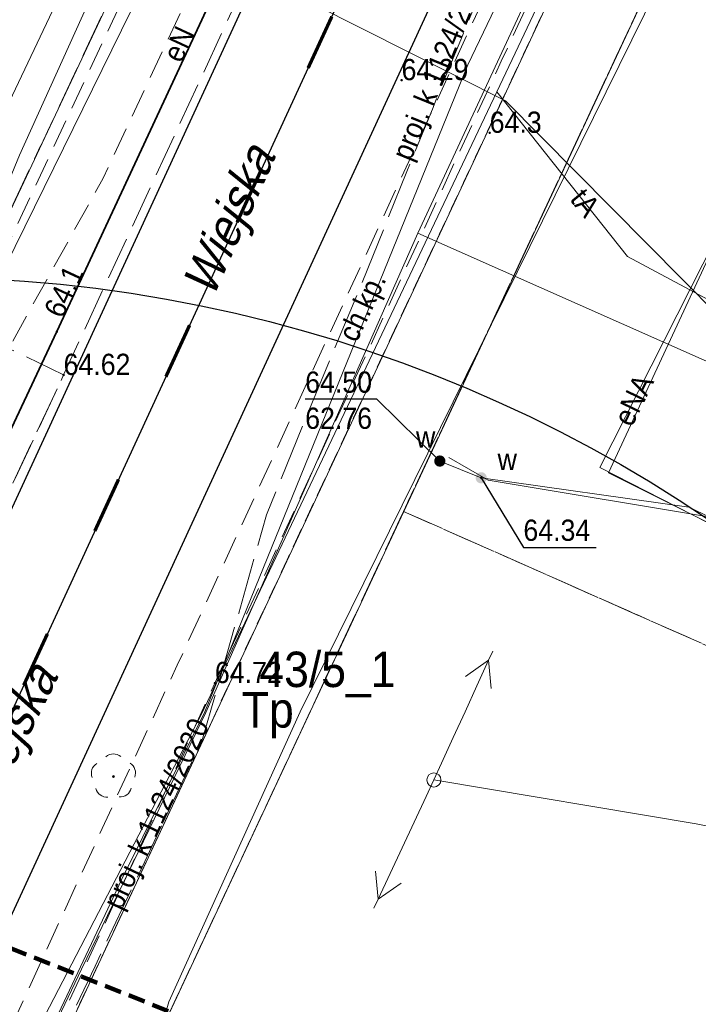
# Model space of a CAD drawing. Header units: feet. Extents: x 6524992 to 6535022, y 6047591 to 6067901.
# Tile 15 of 24: x 6531568 to 6531592, y 6049156 to 6049191. Entities that reach past the tile are written whole.
import ezdxf
from ezdxf.enums import TextEntityAlignment as Align

# ---------------------------------------------------------------- set-up
doc = ezdxf.new("R2010")
doc.units = ezdxf.units.FT
doc.header["$MEASUREMENT"] = 0
for name, pattern in [('1.5_0.5', [2, 1.5, -0.5]), ('2', [0.9, 0.6, -0.3]), ('218-500', [1, 0.5, -0.5]), ('219-500', [0]), ('mz1.0_0.5', [1.5, 1, -0.5]), ('mz2.0_0.5', [2.5, 2, -0.5])]:
    doc.linetypes.add(name, pattern=pattern)
doc.layers.get('0').update_dxf_attribs({"linetype": 'CONTINUOUS', "lineweight": 18})
for name, color, linetype, transparency in [('210-Oznaczenie użytku', 7, 'CONTINUOUS', 0.5), ('211-Nr działki', 7, 'CONTINUOUS', 0.5), ('217-Granica konturu klasyfikcyjnego', 7, 'CONTINUOUS', 0.5), ('218-Granica użytku', 7, 'CONTINUOUS', 0.5), ('219-Linia granicy', 7, 'CONTINUOUS', 0.5), ('994-Nazwa ulicy', 7, 'CONTINUOUS', 0.5), ('chodnik (powierzchnia)', 7, 'CONTINUOUS', 0.5), ('chodnik (powierzchnia)-Atr17', 7, 'CONTINUOUS', 0.5), ('drzewo liściaste (punkt)', 7, 'CONTINUOUS', 0.5), ('jezdnia (powierzchnia)', 7, 'CONTINUOUS', 0.5), ('przewód elektroenergetyczny (linia)', 7, 'CONTINUOUS', 0.5), ('przewód elektroenergetyczny (linia)-Atr1', 7, 'CONTINUOUS', 0.5), ('przewód elektroenergetyczny niskiego napięcia (linia) - symbol', 7, 'CONTINUOUS', 0.5), ('przewód gazowy (linia)', 7, 'CONTINUOUS', 0.5), ('przewód kanalizacyjny - projektowany lub w budowie (linia) - ob. projektowany', 7, 'CONTINUOUS', 0.5), ('przewód kanalizacyjny - projektowany lub w budowie (linia) - ob. projektowany-Atr1', 7, 'CONTINUOUS', 0.5), ('przewód telekomunikacyjny (linia)', 7, 'CONTINUOUS', 0.5), ('przewód telekomunikacyjny (linia)-Atr1', 7, 'CONTINUOUS', 0.5), ('przewód wodociągowy (linia)', 7, 'CONTINUOUS', 0.5), ('punkt o określonej wysokości (sieć elektroenergetyczna)', 7, 'CONTINUOUS', 0.5), ('punkt o określonej wysokości (sieć elektroenergetyczna)-Atr2', 7, 'CONTINUOUS', 0.5), ('punkt o określonej wysokości (sieć wodociągowa)', 7, 'CONTINUOUS', 0.5), ('punkt o określonej wysokości (sieć wodociągowa)-Atr2', 7, 'CONTINUOUS', 0.5), ('punkt o określonej wysokości (sieć wodociągowa)-Atr3', 7, 'CONTINUOUS', 0.5), ('punkt wysokościowy naturalny', 7, 'CONTINUOUS', 0.5), ('punkt wysokościowy naturalny-Atr2', 7, 'CONTINUOUS', 0.5), ('punkt wysokościowy sztuczny', 7, 'CONTINUOUS', 0.5), ('punkt wysokościowy sztuczny-Atr2', 7, 'CONTINUOUS', 0.5), ('rura ochronna - przewód elektroenergetyczny (linia)', 7, 'CONTINUOUS', 0.5), ('słup (punkt)', 7, 'CONTINUOUS', 0.5), ('Zakres', 7, 'CONTINUOUS', 0.5), ('zasuwa - siec wodociągowa (punkt)', 7, 'CONTINUOUS', 0.5), ('zasuwa - siec wodociągowa (punkt)-Atr17', 7, 'CONTINUOUS', 0.5)]:
    doc.layers.add(name, color=color, linetype=linetype, transparency=transparency)
doc.layers.add('_ROBOCZA', color=2, linetype='CONTINUOUS', lineweight=30, plot=False, transparency=0.5)
doc.layers.add('gaPoziome', color=7, linetype='CONTINUOUS', lineweight=15)
doc.layers.add('zzz.gaHSDomyslna', color=7, linetype='CONTINUOUS')
doc.styles.get("Standard").update_dxf_attribs({"font": 'arial.ttf'})

# ---------------------------------------------------------------- blocks, each defined once
blk = doc.blocks.new('PW01')
at = {"linetype": 'Continuous', "lineweight": 13}
h = blk.add_hatch(color=0, dxfattribs=at)
edge = h.paths.add_edge_path()
edge.add_arc((0, 0), 0.045, 0, 360)
blk = doc.blocks.new('PE04')
at = {"color": 0, "linetype": 'Continuous', "lineweight": 13}
for p, q in [((4.65, 0), (3.784, 0.5)), ((0.65, 0), (0, 0)), ((0.65, 0), (1.65, 0)), ((1.65, 0), (2.65, 0)), ((2.65, 0), (3.65, 0)), ((3.65, 0), (4.65, 0)), ((4.65, 0), (3.784, -0.5)), ((4.65, 0), (5, 0))]:
    blk.add_line(p, q, dxfattribs=at)
blk = doc.blocks.new('PW02')
at = {"linetype": 'Continuous', "lineweight": 13}
h = blk.add_hatch(color=0, dxfattribs=at)
edge = h.paths.add_edge_path()
edge.add_arc((0, 0), 0.045, 0, 360)
blk = doc.blocks.new('OP021')
at = {"linetype": 'Continuous', "lineweight": 13}
h = blk.add_hatch(color=0, dxfattribs=at)
edge = h.paths.add_edge_path()
edge.add_arc((0, 0), 0.05, 0, 360)
at = {"color": 0, "linetype": 'Continuous', "lineweight": 13}
for centre, start, end in [((0, 0.4), 49.272, 130.728), ((-0.38, 0.124), 121.308, 202.548), ((0.38, 0.124), 337.452, 58.692), ((-0.235, -0.324), 193.221, 274.871), ((0.235, -0.324), 265.129, 346.779)]:
    blk.add_arc(centre, 0.4, start, end, dxfattribs=at)
blk = doc.blocks.new('SM04')
at = {"color": 0, "linetype": 'Continuous', "lineweight": 13}
blk.add_circle((0, 0), 0.25, dxfattribs=at)
blk = doc.blocks.new('US25')
at = {"linetype": 'Continuous', "lineweight": 0}
h = blk.add_hatch(color=0, dxfattribs=at)
edge = h.paths.add_edge_path()
edge.add_arc((0, 0), 0.2, 0, 360)
blk = doc.blocks.new('*U71')
at = {"layer": 'zzz.gaHSDomyslna', "color": 251, "linetype": 'Continuous'}
for points in [[(35.463, 76.146, 0.12, 0.12, 0), (36.3, 77.962, 0.12, 0.12, 0)], [(32.953, 70.696, 0.12, 0.12, 0), (33.79, 72.513, 0.12, 0.12, 0)], [(30.443, 65.247, 0.12, 0.12, 0), (31.279, 67.063, 0.12, 0.12, 0)], [(27.933, 59.797, 0.12, 0.12, 0), (28.769, 61.613, 0.12, 0.12, 0)], [(25.422, 54.347, 0.12, 0.12, 0), (26.259, 56.164, 0.12, 0.12, 0)]]:
    blk.add_lwpolyline(points, format="xyseb", dxfattribs=at)

msp = doc.modelspace()

# ---------------------------------------------------------------- linework, layer by layer
at = {"layer": '217-Granica konturu klasyfikcyjnego', "color": 3, "linetype": '1.5_0.5', "lineweight": 18, "flags": 128}
for points in [[(6531523.59, 6049089.77), (6531579.08, 6049207.82)], [(6531594.76, 6049201.18), (6531581.68, 6049173.19)], [(6531581.68, 6049173.19), (6531568.44, 6049144.83)], [(6531611.89, 6049159.82), (6531581.68, 6049173.19)], [(6531581.68, 6049173.19), (6531611.89, 6049159.82)]]:
    msp.add_lwpolyline(points, dxfattribs=at)
at = {"layer": '218-Granica użytku', "color": 3, "linetype": '218-500', "lineweight": 18, "flags": 128}
for points in [[(6531523.59, 6049089.77), (6531579.08, 6049207.82)], [(6531579.08, 6049207.82), (6531523.59, 6049089.77)], [(6531592.05, 6049202.47), (6531563.82, 6049142.04)], [(6531563.82, 6049142.04), (6531592.05, 6049202.47)], [(6531581.68, 6049173.19), (6531594.76, 6049201.18)], [(6531594.76, 6049201.18), (6531581.68, 6049173.19)], [(6531568.44, 6049144.83), (6531581.68, 6049173.19)], [(6531581.68, 6049173.19), (6531568.44, 6049144.83)], [(6531611.89, 6049159.82), (6531581.68, 6049173.19)], [(6531581.68, 6049173.19), (6531611.89, 6049159.82)]]:
    msp.add_lwpolyline(points, dxfattribs=at)
at = {"layer": '219-Linia granicy', "color": 3, "linetype": '219-500', "lineweight": 18, "flags": 128}
for points in [[(6531584.9, 6049220.2), (6531523.59, 6049089.77)], [(6531563.82, 6049142.04), (6531592.05, 6049202.47)], [(6531568.44, 6049144.83), (6531594.76, 6049201.18)]]:
    msp.add_lwpolyline(points, dxfattribs=at)
at = {"layer": '_ROBOCZA', "linetype": 'Continuous'}
for points in [[(6531540.13687, 6049113.98703), (6531551.23404, 6049137.43105), (6531555.47069, 6049146.43269), (6531577.45034, 6049194.15022)], [(6531542.84843, 6049112.70351), (6531553.94702, 6049136.15053), (6531558.19034, 6049145.16634), (6531580.17517, 6049192.89511)], [(6531545.56, 6049111.42), (6531556.66, 6049134.87), (6531560.91, 6049143.9), (6531582.9, 6049191.64)]]:
    msp.add_lwpolyline(points, dxfattribs=at)
msp.add_circle((6531564.45553, 6049131.47095), 50, dxfattribs=at)
at = {"layer": 'chodnik (powierzchnia)', "color": 7, "linetype": 'mz1.0_0.5', "lineweight": 18, "flags": 128}
for points in [[(6531461.01, 6048953.78), (6531463.45, 6048954.26), (6531479.29, 6048988.28), (6531495.53, 6049022.99), (6531507.97, 6049049.47), (6531523.92, 6049083.47), (6531537.45, 6049112.58), (6531550.87, 6049142.14), (6531557.3, 6049156.15), (6531560.07, 6049162.61), (6531567.74, 6049178.95), (6531571.08, 6049184.96), (6531581.61, 6049207.48), (6531586.32, 6049217.56), (6531584.43, 6049218.54), (6531579.85, 6049208.54), (6531566.26, 6049179.5), (6531559.47, 6049165.2), (6531549.33, 6049143.57), (6531535.88, 6049113.95), (6531521.96, 6049084.08), (6531506.49, 6049051.07), (6531493.74, 6049023.89), (6531477.57, 6048989.37)], [(6531586.66, 6049192.38), (6531585.14, 6049192.67), (6531573.69, 6049167.76), (6531563.14, 6049144.78), (6531561.64, 6049141.68), (6531562.23, 6049140.96), (6531562.82, 6049140.4), (6531564.69, 6049144.56), (6531575.02, 6049167.13), (6531585.13, 6049189.09)]]:
    msp.add_lwpolyline(points, close=True, dxfattribs=at)
at = {"layer": 'jezdnia (powierzchnia)', "color": 7, "linetype": '1.5_0.5', "lineweight": 18, "flags": 128}
for points in [[(6531582.9, 6049191.64), (6531594.4, 6049216.06), (6531595.03, 6049217.32), (6531600.57, 6049228.92), (6531606.64, 6049241.96), (6531620, 6049270.68), (6531624.66, 6049280.79), (6531628.27, 6049289.02), (6531632.82, 6049300.18), (6531633.54, 6049302.17), (6531636, 6049309.44), (6531637.16, 6049312.69), (6531639.1, 6049319.33), (6531646.1, 6049343), (6531648.44, 6049351.32), (6531648.76, 6049351.59), (6531649.08, 6049351.84), (6531649.42, 6049352.08), (6531649.76, 6049352.32), (6531650.11, 6049352.54), (6531650.69, 6049352.84), (6531652.53, 6049353.72), (6531653.12, 6049353.87), (6531653.52, 6049353.98), (6531655.76, 6049360.04), (6531654.95, 6049360.58), (6531654.5, 6049361.62), (6531653.44, 6049363.43), (6531652.76, 6049364.09), (6531652.63, 6049364.49), (6531652.52, 6049364.89), (6531652.44, 6049365.3), (6531652.43, 6049365.99), (6531660.91, 6049397.1), (6531666.7, 6049418.52), (6531669.11, 6049421.2), (6531669.65, 6049421.63), (6531670.16, 6049421.96), (6531670.68, 6049422.24), (6531670.99, 6049422.38), (6531671.39, 6049422.48), (6531672.9, 6049427.6), (6531672.56, 6049428.08), (6531671.43, 6049429.71), (6531670.51, 6049432.47), (6531679.65, 6049466.29), (6531687.67, 6049495.98), (6531688.09, 6049497.62), (6531691.93, 6049512.35), (6531700.09, 6049543.04), (6531706.63, 6049567.17), (6531710.81, 6049582.82), (6531714.24, 6049595.78), (6531714.75, 6049597.74), (6531720.55, 6049619.7), (6531725.44, 6049638.08), (6531729.14, 6049651.19), (6531729.18, 6049652.25), (6531723.37, 6049654.25), (6531719.5, 6049639.48), (6531714.65, 6049621.02), (6531711.64, 6049610.56), (6531708.6, 6049598.8), (6531706.32, 6049590.12), (6531705.22, 6049586.28), (6531704.08, 6049582.38), (6531703.92, 6049582.22), (6531703.75, 6049582.06), (6531703.58, 6049581.91), (6531703.4, 6049581.77), (6531703.21, 6049581.64), (6531703.02, 6049581.51), (6531702.82, 6049581.4), (6531702.62, 6049581.29), (6531702.41, 6049581.19), (6531702.32, 6049581.15), (6531702.2, 6049581.1), (6531701.98, 6049581.02), (6531701.77, 6049580.95), (6531701.54, 6049580.89), (6531701.32, 6049580.84), (6531699.95, 6049580.7), (6531698.15, 6049574.62), (6531698.88, 6049574.16), (6531699.26, 6049573.86), (6531699.43, 6049573.7), (6531699.6, 6049573.52), (6531699.76, 6049573.35), (6531699.84, 6049573.27), (6531700.12, 6049572.93), (6531700.22, 6049572.78), (6531700.34, 6049572.58), (6531700.46, 6049572.38), (6531700.5, 6049572.34), (6531700.58, 6049572.17), (6531700.69, 6049571.95), (6531700.79, 6049571.73), (6531700.88, 6049571.51), (6531700.97, 6049571.29), (6531701.04, 6049571.06), (6531699.88, 6049566.5), (6531697.41, 6049557.19), (6531691.34, 6049534.06), (6531689.33, 6049526.54), (6531686.38, 6049515.82), (6531685.03, 6049510.68), (6531684.03, 6049506.86), (6531681.59, 6049497.11), (6531671.3, 6049458.62), (6531665.9, 6049439.08), (6531664.64, 6049434.52), (6531654.93, 6049398.81), (6531646.54, 6049367.91), (6531640.24, 6049344.92), (6531633.13, 6049321.26), (6531626.74, 6049302.2), (6531622.46, 6049291.33), (6531614.83, 6049274.04), (6531612.81, 6049270.23), (6531607, 6049260.14), (6531606.18, 6049258.42), (6531604.36, 6049254.71), (6531603.67, 6049253.01), (6531599.78, 6049242.68), (6531599.33, 6049241.76), (6531594.84, 6049232.07), (6531590.29, 6049222.77), (6531587.94, 6049217.96), (6531577.31, 6049194.51), (6531569.68, 6049178.01), (6531562.03, 6049161.67), (6531559.44, 6049155.91), (6531554.56, 6049145.24), (6531550.81, 6049137.2), (6531540.23, 6049114.5), (6531524.1, 6049080.07), (6531530.62, 6049079.46), (6531545.56, 6049111.42), (6531556.66, 6049134.87), (6531560.91, 6049143.9)], [(6531562.03, 6049161.67), (6531569.68, 6049178.01), (6531567.74, 6049178.95), (6531560.07, 6049162.61)]]:
    msp.add_lwpolyline(points, close=True, dxfattribs=at)
at = {"layer": 'przewód elektroenergetyczny (linia)', "color": 1, "linetype": 'Continuous', "lineweight": 18, "flags": 128}
for points in [[(6531670.3, 6049416.87), (6531663.92, 6049393.78), (6531657.95, 6049372.53), (6531653.02, 6049353.43), (6531645.04, 6049325.77), (6531640.49, 6049312.32), (6531637.12, 6049302.42), (6531634.78, 6049295.52), (6531629.9, 6049285.09), (6531623.29, 6049271.64), (6531618.05, 6049261.78), (6531609.94, 6049246.3), (6531615.49, 6049234.79), (6531612.56, 6049229.28), (6531603.88, 6049229.27), (6531602.03, 6049228.05), (6531592.74, 6049207.31), (6531583.95, 6049188.96), (6531574.66, 6049166.12)], [(6531442.4, 6048908.25), (6531459, 6048943.89), (6531459.6, 6048943.96), (6531464.62, 6048955.8), (6531478.62, 6048985.37), (6531498.74, 6049028.26), (6531518.55, 6049070.3), (6531537.96, 6049112.11), (6531557.49, 6049154), (6531561.01, 6049161.57), (6531569.44, 6049179.54), (6531577.23, 6049196.31), (6531586.72, 6049217.04), (6531592.98, 6049230.36), (6531596.14, 6049236.96), (6531603.65, 6049253.85), (6531606.47, 6049259.52), (6531614.26, 6049276.42)], [(6531605.54, 6049166.09), (6531588.61, 6049174.74), (6531594.51, 6049186.41), (6531598.5, 6049184.52)], [(6531594.46, 6049186.48), (6531588.91, 6049174.55), (6531600.93, 6049168.54), (6531607.8, 6049164.68), (6531618.14, 6049156.58)], [(6531461.74, 6048922.57), (6531472.51, 6048946.8), (6531475.9, 6048954.34), (6531485.03, 6048973.95), (6531490.11, 6048984.96), (6531496.83, 6048999.49), (6531504.28, 6049015.23), (6531512.74, 6049033.52), (6531523.49, 6049056.49), (6531530.76, 6049072.27), (6531538.37, 6049088.29), (6531543.27, 6049098.56), (6531550.06, 6049112.73), (6531552.12, 6049117.15), (6531556.45, 6049126.97), (6531563.03, 6049141.76), (6531567.17, 6049150.54), (6531571.72, 6049160.18), (6531574.66, 6049166.12)], [(6531582.75, 6049163.71), (6531592.01, 6049162.16), (6531602.01, 6049160.15), (6531603.78, 6049159.61), (6531613.35, 6049157.58), (6531616.14, 6049156.99), (6531618.11, 6049156.51)]]:
    msp.add_lwpolyline(points, dxfattribs=at)
at = {"layer": 'przewód gazowy (linia)', "color": 40, "linetype": 'Continuous', "lineweight": 18, "flags": 128}
for points in [[(6531574.7, 6049166.09), (6531582.18, 6049183.02), (6531589.37, 6049198.49), (6531599.81, 6049221.11), (6531600.21, 6049221.96), (6531601.43, 6049224.52), (6531614.65, 6049254.21), (6531622.11, 6049270.36), (6531626.65, 6049280.17), (6531635.85, 6049299.97), (6531639.77, 6049312.33), (6531643.66, 6049325.94), (6531652.33, 6049354.45), (6531659.6, 6049380.69), (6531666.84, 6049406.93), (6531670.56, 6049420.29)], [(6531560.19, 6049166.49), (6531568.12, 6049185.77), (6531571.42, 6049193.07), (6531581.62, 6049214.62), (6531588.46, 6049228.83), (6531596.32, 6049244.7), (6531610.14, 6049275.28), (6531616.21, 6049288.58)], [(6531582.18, 6049183.02), (6531595.1, 6049177.29)], [(6531463.19, 6048925.92), (6531476.86, 6048957.15), (6531486.2, 6048976.8), (6531495.39, 6048996.66), (6531506.94, 6049021.21), (6531515.07, 6049039), (6531529.51, 6049069.86), (6531540.36, 6049092.09), (6531551.97, 6049116.59), (6531556.98, 6049127.95), (6531561.75, 6049139.06), (6531570.31, 6049157.03), (6531574.7, 6049166.09)]]:
    msp.add_lwpolyline(points, dxfattribs=at)
at = {"layer": 'przewód kanalizacyjny - projektowany lub w budowie (linia) - ob. projektowany', "color": 34, "linetype": 'mz2.0_0.5', "lineweight": 18, "flags": 128}
msp.add_lwpolyline([(6531536.63, 6049086.01), (6531538.38, 6049089.7), (6531540.09, 6049093.38), (6531541.53, 6049096.44), (6531543.06, 6049099.77), (6531544.84, 6049103.56), (6531546.53, 6049107.21), (6531548.33, 6049111.04), (6531550.6, 6049115.97), (6531552.51, 6049120.07), (6531554.5, 6049124.31), (6531556.21, 6049128.03), (6531557.5, 6049130.8), (6531558.67, 6049133.32), (6531559.34, 6049134.79), (6531561.67, 6049137.58), (6531563.08, 6049140.62), (6531564.4, 6049143.5), (6531566, 6049146.93), (6531567.92, 6049151.05), (6531569.29, 6049153.95), (6531570.79, 6049157.14), (6531572.8, 6049161.36), (6531574.6, 6049165.2), (6531575.86, 6049169.6), (6531576.84, 6049173.07), (6531578.28, 6049176.61), (6531580.21, 6049181.26), (6531581.8, 6049185.2), (6531582.72, 6049187.46), (6531583.72, 6049189.9), (6531585.09, 6049193.23), (6531585.91, 6049195.24), (6531586.78, 6049197.36), (6531587.88, 6049200.04), (6531588.67, 6049201.81), (6531590.17, 6049205.02), (6531591.48, 6049207.87), (6531592.86, 6049210.84), (6531593.97, 6049213.25), (6531595.15, 6049215.79), (6531596.49, 6049218.69), (6531598.02, 6049222), (6531599.9, 6049226.01), (6531601.21, 6049228.87), (6531603.19, 6049233.14), (6531604.78, 6049236.56), (6531607.51, 6049242.44), (6531609.19, 6049246.07), (6531610.42, 6049248.76), (6531611.54, 6049251.16), (6531612.39, 6049253.01), (6531613.85, 6049256.18), (6531616.66, 6049262.24), (6531619.75, 6049268.86), (6531622.95, 6049275.78), (6531625.86, 6049282.05), (6531628.61, 6049288)], dxfattribs=at)
at = {"layer": 'przewód telekomunikacyjny (linia)', "color": 30, "linetype": 'Continuous', "lineweight": 18, "flags": 128}
for points in [[(6531584.97, 6049188.01), (6531592.36, 6049203.61), (6531601.21, 6049222.53), (6531603.53, 6049227.36), (6531611.16, 6049246.17), (6531613.27, 6049250.57), (6531623, 6049269.34), (6531630.98, 6049285.06), (6531633.28, 6049289.15), (6531639.01, 6049305.48), (6531641.15, 6049312.13), (6531644.76, 6049322.06), (6531647.2, 6049329.59), (6531650.74, 6049342.56), (6531656.5, 6049363.85), (6531658.52, 6049373.5), (6531661.89, 6049385.7), (6531670.3, 6049416.87)], [(6531558.91, 6049166.68), (6531566.33, 6049184.67), (6531576.27, 6049205.59), (6531580.91, 6049217.57), (6531585.28, 6049226.36), (6531586.42, 6049228.59), (6531592.61, 6049240.27), (6531598.38, 6049253.14), (6531607.04, 6049272.01), (6531611.87, 6049282.08), (6531616.79, 6049291.75), (6531619.98, 6049297.87)], [(6531522.37, 6049083.09), (6531530.63, 6049099.57), (6531531.23, 6049103.83), (6531548.89, 6049142.48), (6531552.79, 6049146.86), (6531552.87, 6049147.1), (6531561.46, 6049167.83), (6531561.8, 6049170.02), (6531573.43, 6049193.67), (6531585.5, 6049219.36), (6531589.23, 6049227.67), (6531590.84, 6049231.26), (6531597.84, 6049245.16), (6531608.98, 6049238.79), (6531617.67, 6049230.97), (6531620.09, 6049229.71), (6531625.6, 6049231)], [(6531573.43, 6049193.67), (6531585.28, 6049187.69), (6531592.77, 6049180.12), (6531593.67, 6049180.43)], [(6531584.97, 6049188.01), (6531574.54, 6049166.01)], [(6531584.97, 6049188.01), (6531589.59, 6049182.19), (6531595.83, 6049178.85)], [(6531471.97, 6048930.8), (6531468.7, 6048937.44), (6531481.11, 6048962.63), (6531491.49, 6048984.55), (6531500.3, 6049003.36), (6531509.71, 6049024.4), (6531518.05, 6049042.55), (6531525.16, 6049058.15), (6531535.51, 6049081.3), (6531540.55, 6049090.92), (6531543.69, 6049095.39), (6531552.56, 6049114.72), (6531556.49, 6049123.6), (6531562.19, 6049141.81), (6531568.39, 6049154.18), (6531574.54, 6049166.01)]]:
    msp.add_lwpolyline(points, dxfattribs=at)
at = {"layer": 'przewód wodociągowy (linia)', "color": 5, "linetype": 'Continuous', "lineweight": 18, "flags": 128}
for points in [[(6531659.61, 6049357.75), (6531652.35, 6049333.86), (6531651.18, 6049330.06), (6531644, 6049310.49), (6531643.43, 6049308.49), (6531642.86, 6049306.69), (6531638.07, 6049293.86), (6531631.9, 6049278.29), (6531625.8, 6049264.36), (6531621.06, 6049253.13), (6531613.79, 6049238.19), (6531611.8, 6049234.32), (6531608.48, 6049227.92), (6531605.32, 6049221.21), (6531604.68, 6049219.32), (6531594.69, 6049199.89), (6531578.03, 6049166.12)], [(6531582.96, 6049174.97), (6531584.42, 6049174.38), (6531591.75, 6049173.34), (6531605.4, 6049166.83)], [(6531583.28, 6049175.1), (6531584.67, 6049174.3), (6531593.08, 6049172.89), (6531605.45, 6049166.72), (6531618.8, 6049157.91)], [(6531461.12, 6048916.79), (6531468.84, 6048932.94), (6531473.94, 6048944.16), (6531480.52, 6048957.79), (6531486.1, 6048969.54), (6531493.92, 6048987.05), (6531500.52, 6049001.12), (6531506.05, 6049013), (6531517.15, 6049036.55), (6531530.54, 6049065.14), (6531538.54, 6049082.43), (6531544.34, 6049094.51), (6531551.86, 6049110.42), (6531568.24, 6049138.14), (6531573.39, 6049155.88), (6531578.03, 6049166.12)]]:
    msp.add_lwpolyline(points, dxfattribs=at)
at = {"layer": 'punkt o określonej wysokości (sieć wodociągowa)-Atr2', "color": 7, "flags": 128}
for points in [[(6531582.96, 6049174.97), (6531580.74, 6049177.15), (6531578.208, 6049177.15)], [(6531584.42, 6049174.38), (6531585.91, 6049171.92), (6531588.479, 6049171.92)]]:
    msp.add_lwpolyline(points, dxfattribs=at)
at = {"layer": 'rura ochronna - przewód elektroenergetyczny (linia)', "color": 1, "linetype": 'Continuous', "lineweight": 35, "flags": 128}
msp.add_lwpolyline([(6531442.4, 6048908.25), (6531459, 6048943.89), (6531459.6, 6048943.96), (6531464.62, 6048955.8), (6531478.62, 6048985.37), (6531498.74, 6049028.26), (6531518.55, 6049070.3), (6531537.96, 6049112.11), (6531557.49, 6049154), (6531561.01, 6049161.57), (6531569.44, 6049179.54), (6531577.23, 6049196.31), (6531586.72, 6049217.04), (6531592.98, 6049230.36), (6531596.14, 6049236.96), (6531603.65, 6049253.85), (6531606.47, 6049259.52), (6531614.26, 6049276.42)], dxfattribs=at)
at = {"layer": 'Zakres', "color": 3, "linetype": '2', "lineweight": 90}
msp.add_lwpolyline([(6531550.24591, 6049164.7752), (6531583.66202, 6049151.4453), (6531585.76808, 6049131.23997), (6531569.06003, 6049099.38852), (6531524.27121, 6049114.12157)], close=True, dxfattribs=at)

# ---------------------------------------------------------------- block references
at = {"layer": 'drzewo liściaste (punkt)', "color": 94, "linetype": 'Continuous', "lineweight": 13, "rotation": 0.2960000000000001}
msp.add_blockref('OP021', (6531571.44, 6049163.83), dxfattribs=at)
at = {"layer": 'gaPoziome', "linetype": 'Continuous'}
msp.add_blockref('*U71', (6531542.84843, 6049112.70351), dxfattribs=at)
at = {"layer": 'przewód elektroenergetyczny niskiego napięcia (linia) - symbol', "color": 1, "linetype": 'Continuous', "lineweight": 18}
for rotation in [65.453, 244.952]:
    msp.add_blockref('PE04', (6531582.75, 6049163.71), dxfattribs=dict(at, rotation=rotation))
at = {"layer": 'punkt o określonej wysokości (sieć elektroenergetyczna)', "color": 1, "linetype": 'Continuous', "lineweight": 13}
msp.add_blockref('PW01', (6531569.44, 6049179.54), dxfattribs=at)
at = {"layer": 'punkt o określonej wysokości (sieć wodociągowa)', "color": 5, "linetype": 'Continuous', "lineweight": 13}
msp.add_blockref('PW01', (6531582.96, 6049174.97), dxfattribs=at)
at = {"layer": 'punkt o określonej wysokości (sieć wodociągowa)', "color": 5, "linetype": 'Continuous', "lineweight": 13, "rotation": 328.914}
msp.add_blockref('PW01', (6531584.42, 6049174.38), dxfattribs=at)
at = {"layer": 'punkt wysokościowy naturalny', "color": 7, "linetype": 'Continuous', "lineweight": 13}
msp.add_blockref('PW01', (6531584.72, 6049186.56), dxfattribs=at)
at = {"layer": 'punkt wysokościowy sztuczny', "color": 7, "linetype": 'Continuous', "lineweight": 13}
for p in [(6531581.61, 6049188.42), (6531569.68, 6049178.01), (6531575.02, 6049167.13)]:
    msp.add_blockref('PW02', p, dxfattribs=at)
at = {"layer": 'słup (punkt)', "color": 7, "linetype": 'Continuous', "lineweight": 18}
msp.add_blockref('SM04', (6531582.75, 6049163.71), dxfattribs=at)
at = {"layer": 'zasuwa - siec wodociągowa (punkt)', "color": 7, "linetype": 'Continuous', "lineweight": 13}
msp.add_blockref('US25', (6531582.96, 6049174.97), dxfattribs=at)
at = {"layer": 'zasuwa - siec wodociągowa (punkt)', "color": 7, "linetype": 'Continuous', "lineweight": 13, "rotation": 328.914}
msp.add_blockref('US25', (6531584.42, 6049174.38), dxfattribs=at)

# ---------------------------------------------------------------- texts
at = {"layer": '210-Oznaczenie użytku', "color": 3, "linetype": 'Continuous', "lineweight": 18, "width": 0.9}
msp.add_text('Tp', height=1.25, dxfattribs=at).set_placement((6531575.97, 6049165.56))
at = {"layer": '211-Nr działki', "color": 3, "linetype": 'Continuous', "lineweight": 18, "width": 0.9}
msp.add_text('43/5_1', height=1.25, dxfattribs=at).set_placement((6531576.59, 6049168.24), align=Align.TOP_LEFT)
at = {"layer": '994-Nazwa ulicy', "color": 7, "linetype": 'Continuous', "lineweight": 25, "oblique": 15, "width": 0.9}
msp.add_text('Wiejska', height=1.25, rotation=66.148, dxfattribs=at).set_placement((6531574.95, 6049180.69))
msp.add_text('Wiejska', height=1.25, rotation=63.335, dxfattribs=at).set_placement((6531568.2661, 6049164.88721), align=Align.CENTER)
at = {"layer": 'chodnik (powierzchnia)-Atr17', "color": 7, "width": 0.9}
msp.add_text('ch.kp.', height=0.75, rotation=64.854, dxfattribs=at).set_placement((6531580.02, 6049179.12))
at = {"layer": 'przewód elektroenergetyczny (linia)-Atr1', "color": 1, "width": 0.9}
msp.add_text('eN', height=0.75, rotation=65.084, dxfattribs=at).set_placement((6531573.83, 6049188.99))
msp.add_text('eNA', height=0.75, rotation=64.093, dxfattribs=at).set_placement((6531589.4, 6049176.3), align=Align.MIDDLE_LEFT)
at = {"layer": 'przewód kanalizacyjny - projektowany lub w budowie (linia) - ob. projektowany-Atr1', "color": 34, "width": 0.9}
for rotation, p in [(67.85, (6531581.93, 6049185.52)), (64.531, (6531571.71, 6049159.07))]:
    msp.add_text('proj. k 1124/2020', height=0.75, rotation=rotation, dxfattribs=at).set_placement(p)
at = {"layer": 'przewód telekomunikacyjny (linia)-Atr1', "color": 30, "width": 0.9}
msp.add_text('tA', height=0.75, rotation=309.289, dxfattribs=at).set_placement((6531587.81, 6049184.44), align=Align.MIDDLE_LEFT)
at = {"layer": 'punkt o określonej wysokości (sieć elektroenergetyczna)-Atr2', "color": 1, "width": 0.9}
msp.add_text('64.1', height=0.75, rotation=65.084, dxfattribs=at).set_placement((6531569.64, 6049179.97))
at = {"layer": 'punkt o określonej wysokości (sieć wodociągowa)-Atr2', "color": 5, "width": 0.9}
for s, p in [('64.50', (6531578.208, 6049177.157)), ('64.34', (6531585.91, 6049171.928))]:
    msp.add_text(s, height=0.75, dxfattribs=at).set_placement(p, align=Align.BOTTOM_LEFT)
at = {"layer": 'punkt o określonej wysokości (sieć wodociągowa)-Atr3', "color": 5, "width": 0.9}
msp.add_text('62.76', height=0.75, dxfattribs=at).set_placement((6531578.208, 6049175.882), align=Align.BOTTOM_LEFT)
at = {"layer": 'punkt wysokościowy naturalny-Atr2', "color": 7, "width": 0.9}
msp.add_text('64.3', height=0.75, dxfattribs=at).set_placement((6531584.72, 6049186.56))
at = {"layer": 'punkt wysokościowy sztuczny-Atr2', "color": 7, "width": 0.9}
for s, p in [('64.29', (6531581.61, 6049188.42)), ('64.62', (6531569.68, 6049178.01)), ('64.72', (6531575.02, 6049167.13))]:
    msp.add_text(s, height=0.75, dxfattribs=at).set_placement(p)
at = {"layer": 'zasuwa - siec wodociągowa (punkt)-Atr17', "color": 7, "width": 0.9}
for p in [(6531582.12, 6049175.44), (6531585, 6049174.65)]:
    msp.add_text('w', height=0.75, dxfattribs=at).set_placement(p)

doc.saveas('drawing.dxf')
